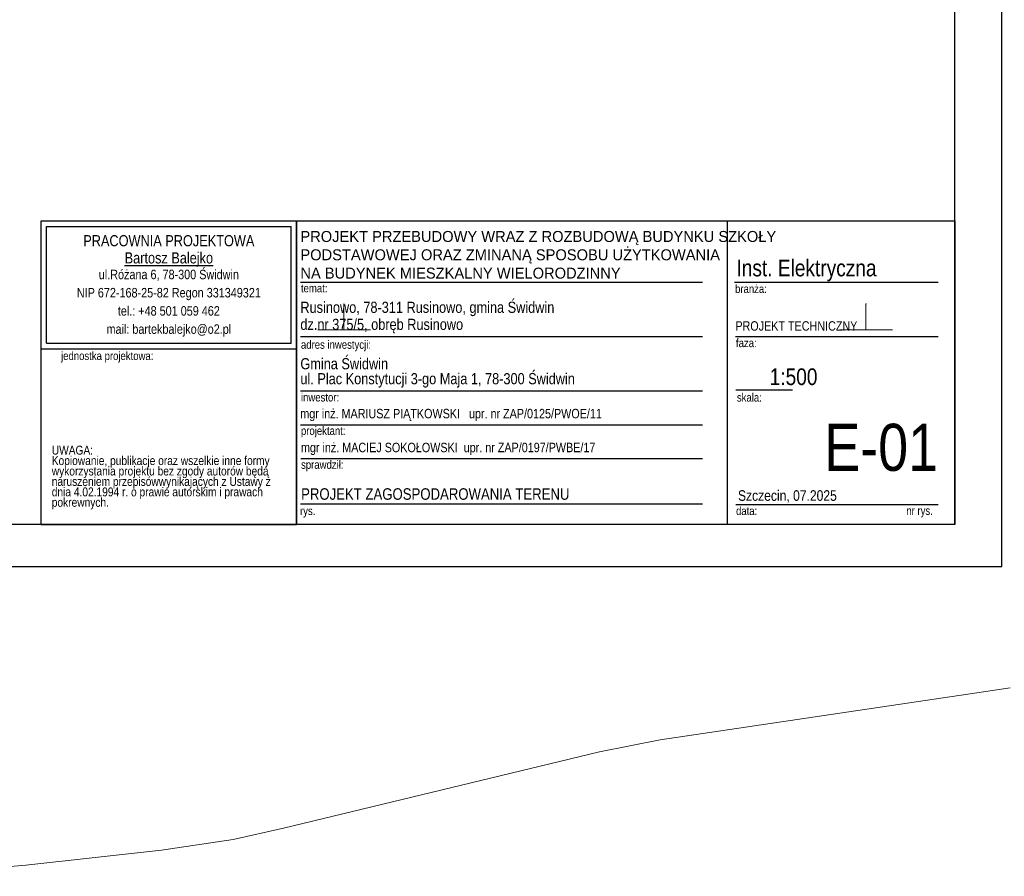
# Model space of a CAD drawing. Extents: x -198213 to 5540361, y 56395 to 5961443.
# Tile 4 of 76: x 5539619 to 5539713, y 5961198 to 5961280. Entities that reach past the tile are written whole.
import ezdxf

# ---------------------------------------------------------------- set-up
doc = ezdxf.new("R2010")
doc.units = 0
doc.header["$MEASUREMENT"] = 0
for name, color, linetype, lineweight in [('$ IE_OPISY', 7, 'Continuous', 25), ('0_Nr_Pióra__7', 8, 'Continuous', 13), ('kraweznik_Nr_Pióra__7', 8, 'Continuous', 13), ('Wstawianie_ramki_sekcyjnej_z_opisem_Nr_Pióra__7', 8, 'Continuous', 13)]:
    doc.layers.add(name, color=color, linetype=linetype, lineweight=lineweight)
doc.layers.add('$ IE_Tabele', color=7, linetype='Continuous')
doc.styles.add('GENERATED_STYLE_10', font='ARIALN.TTF')
doc.styles.add('GENERATED_STYLE_11', font='ARIALN.TTF')
doc.styles.add('GENERATED_STYLE_6', font='txt')
doc.styles.add('GENERATED_STYLE_9', font='ARIALN.TTF')

# ---------------------------------------------------------------- blocks, each defined once
blk = doc.blocks.new('Tabela - A2 (420x594)')
at = {"layer": '$ IE_Tabele', "color": 7, "lineweight": 30}
for p, q in [((5458231.633, 5929467.866), (5458231.633, 5929677.866)), ((5458227.133, 5929471.866), (5458227.133, 5929673.866))]:
    blk.add_line(p, q, dxfattribs=at)
at = {"layer": '$ IE_Tabele', "lineweight": 30}
for p, q in [((5458227.133, 5929471.866), (5457942.633, 5929471.866)), ((5457934.633, 5929467.866), (5458231.633, 5929467.866))]:
    blk.add_line(p, q, dxfattribs=at)

msp = doc.modelspace()

# ---------------------------------------------------------------- linework, layer by layer
at = {"layer": '$ IE_Tabele', "color": 0, "linetype": 'Continuous'}
for p, q in [((5539621.016, 5961260.423), (5539645.484, 5961260.423)), ((5539621.016, 5961231.367), (5539621.016, 5961260.423)), ((5539621.016, 5961260.423), (5539708.516, 5961260.423)), ((5539621.548, 5961248.721), (5539621.548, 5961259.891)), ((5539621.548, 5961259.891), (5539644.953, 5961259.891)), ((5539644.953, 5961248.721), (5539644.953, 5961259.891)), ((5539645.484, 5961260.423), (5539645.484, 5961231.367)), ((5539645.484, 5961248.189), (5539645.484, 5961260.423)), ((5539686.708, 5961260.423), (5539686.708, 5961231.367)), ((5539708.516, 5961260.423), (5539708.516, 5961231.367)), ((5539645.484, 5961231.367), (5539645.484, 5961258.423)), ((5539645.846, 5961254.573), (5539684.345, 5961254.573)), ((5539687.404, 5961254.573), (5539706.901, 5961254.573)), ((5539645.846, 5961249.373), (5539684.345, 5961249.373)), ((5539687.492, 5961249.373), (5539706.901, 5961249.373)), ((5539621.548, 5961248.721), (5539644.953, 5961248.721)), ((5539621.016, 5961248.189), (5539645.484, 5961248.189)), ((5539645.846, 5961244.173), (5539684.345, 5961244.173)), ((5539687.551, 5961244.26), (5539692.949, 5961244.26)), ((5539645.846, 5961240.93), (5539684.345, 5961240.93)), ((5539645.899, 5961237.687), (5539684.345, 5961237.687)), ((5539645.846, 5961233.367), (5539684.345, 5961233.367)), ((5539687.551, 5961233.279), (5539698.96, 5961233.279)), ((5539698.96, 5961233.279), (5539706.901, 5961233.279)), ((5539621.016, 5961231.367), (5539645.484, 5961231.367)), ((5539708.516, 5961231.367), (5539645.484, 5961231.367))]:
    msp.add_line(p, q, dxfattribs=at)
at = {"layer": '0_Nr_Pióra__7', "linetype": 'Continuous'}
for p, q in [((5539650, 5961252.5), (5539650.05, 5961252.5)), ((5539700, 5961252.5), (5539700.05, 5961252.5)), ((5539647.5, 5961250), (5539647.55, 5961250)), ((5539650, 5961250), (5539650.05, 5961250)), ((5539652.5, 5961250), (5539652.55, 5961250)), ((5539697.5, 5961250), (5539697.55, 5961250)), ((5539700, 5961250), (5539700.05, 5961250)), ((5539702.5, 5961250), (5539702.55, 5961250))]:
    msp.add_line(p, q, dxfattribs=at)
at = {"layer": 'kraweznik_Nr_Pióra__7', "linetype": 'Continuous', "flags": 128}
msp.add_lwpolyline([(5539713.79, 5961215.75), (5539710.61, 5961215.28), (5539680.29, 5961210.78), (5539674.49, 5961209.63), (5539644.24, 5961202.32), (5539639.4, 5961201.24), (5539632.54, 5961200.21), (5539619.57, 5961198.76), (5539607.4, 5961197.71)], dxfattribs=at)
at = {"layer": 'Wstawianie_ramki_sekcyjnej_z_opisem_Nr_Pióra__7', "linetype": 'Continuous', "flags": 128}
for points in [[(5539650, 5961250), (5539650, 5961252.5)], [(5539650, 5961250), (5539650, 5961252.5)], [(5539700, 5961250), (5539700, 5961252.5)], [(5539700, 5961250), (5539700, 5961252.5)], [(5539647.5, 5961250), (5539652.5, 5961250)], [(5539647.5, 5961250), (5539652.5, 5961250)], [(5539697.5, 5961250), (5539702.5, 5961250)], [(5539697.5, 5961250), (5539702.5, 5961250)]]:
    msp.add_lwpolyline(points, dxfattribs=at)

# ---------------------------------------------------------------- block references
at = {"layer": '$ IE_OPISY'}
msp.add_blockref('Tabela - A2 (420x594)', (81481.383, 31759.501), dxfattribs=at)

# ---------------------------------------------------------------- texts
at = {"layer": '$ IE_Tabele', "color": 0, "linetype": 'Continuous'}
for s, insert, char_height, attachment_point, line_spacing_factor, style in [('{\\pt22543.3;PROJEKT PRZEBUDOWY WRAZ Z ROZBUDOWĄ BUDYNKU SZKOŁY \\P\\pt22543.3;PODSTAWOWEJ ORAZ ZMINANĄ SPOSOBU UŻYTKOWANIA \\P\\pt22543.3;NA BUDYNEK MIESZKALNY WIELORODZINNY}', (5539645.846, 5961254.894), 1.05, 7, 1.001884, 'GENERATED_STYLE_6'), ('{PRACOWNIA PROJEKTOWA\\P\\LBartosz Balejko}', (5539633.25, 5961259.067), 1.06383, 2, 0.926719, 'GENERATED_STYLE_10'), ('{Rusinowo, 78-311 Rusinowo, gmina Świdwin \\Pdz.nr 375/5, obręb Rusinowo}', (5539645.846, 5961249.678), 1.06383, 7, 0.918867, 'GENERATED_STYLE_9'), ('PROJEKT TECHNICZNY', (5539687.492, 5961250.828), 0.9, 1, 0.923713, 'GENERATED_STYLE_9'), ('{Gmina Świdwin\\Pul. Plac Konstytucji 3-go Maja 1, 78-300 Świdwin}', (5539645.846, 5961244.478), 1.06383, 7, 0.807442, 'GENERATED_STYLE_9')]:
    msp.add_mtext(s, dxfattribs=dict(at, insert=insert, char_height=char_height, attachment_point=attachment_point, line_spacing_factor=line_spacing_factor, style=style))
for s, insert, char_height, attachment_point, style in [('Inst. Elektryczna', (5539687.598, 5961256.721), 1.5958, 1, 'GENERATED_STYLE_9'), ('{temat:}', (5539645.899, 5961254.391), 0.7979, 1, 'GENERATED_STYLE_9'), ('{branża:}', (5539687.463, 5961254.329), 0.7979, 1, 'GENERATED_STYLE_9'), ('{faza:}', (5539687.551, 5961249.148), 0.7979, 1, 'GENERATED_STYLE_9'), ('{adres inwestycji:}', (5539645.899, 5961248.992), 0.7979, 1, 'GENERATED_STYLE_9'), ('{jednostka projektowa:}', (5539622.931, 5961247.916), 0.7979, 1, 'GENERATED_STYLE_9'), ('\\pxi-5,l7t7;1:500', (5539687.587, 5961246.316), 1.5958, 1, 'GENERATED_STYLE_9'), ('{inwestor:}', (5539645.899, 5961243.948), 0.7979, 1, 'GENERATED_STYLE_9'), ('{skala:}', (5539687.639, 5961243.938), 0.7979, 1, 'GENERATED_STYLE_9'), ('mgr inż. MARIUSZ PIĄTKOWSKI   upr. nr ZAP/0125/PWOE/11', (5539645.834, 5961242.44), 0.9, 1, 'GENERATED_STYLE_9'), ('{projektant:}', (5539645.899, 5961240.748), 0.7979, 1, 'GENERATED_STYLE_9'), ('E-01', (5539706.901, 5961241.012), 4.5, 3, 'GENERATED_STYLE_9'), ('mgr inż. MACIEJ SOKOŁOWSKI  upr. nr ZAP/0197/PWBE/17', (5539645.899, 5961239.197), 0.9, 1, 'GENERATED_STYLE_9'), ('{sprawdził:}', (5539645.91, 5961237.505), 0.7979, 1, 'GENERATED_STYLE_9'), ('PROJEKT ZAGOSPODAROWANIA TERENU', (5539645.914, 5961234.844), 1.1, 1, 'GENERATED_STYLE_11'), ('Szczecin, 07.2025', (5539687.744, 5961234.654), 1.01064, 1, 'GENERATED_STYLE_9'), ('{rys.}', (5539645.809, 5961233.081), 0.7979, 1, 'GENERATED_STYLE_9'), ('{data:}', (5539687.558, 5961233.081), 0.7979, 1, 'GENERATED_STYLE_9'), ('{nr rys.}', (5539703.861, 5961233.097), 0.7979, 1, 'GENERATED_STYLE_9')]:
    msp.add_mtext(s, dxfattribs=dict(at, insert=insert, char_height=char_height, attachment_point=attachment_point, style=style))
at = {"layer": '$ IE_Tabele', "color": 0, "linetype": 'Continuous', "style": 'GENERATED_STYLE_9'}
for s, insert, char_height, width, attachment_point, line_spacing_factor in [('{ul.Różana 6, 78-300 Świdwin\\PNIP 672-168-25-82 Regon 331349321\\Ptel.: +48 501 059 462\\Pmail: bartekbalejko@o2.pl}', (5539633.25, 5961255.757), 0.90426, 23.40426, 2, 1.156383), ('{UWAGA:\\PKopiowanie, publikacje oraz wszelkie inne formy wykorzystania projektu bez zgody autorów będą naruszeniem przepisówwynikających z Ustawy z dnia 4.02.1994 r. o prawie autorskim i prawach pokrewnych.}', (5539622.042, 5961238.916), 0.851064, 22.41704, 1, 0.703415)]:
    msp.add_mtext(s, dxfattribs=dict(at, insert=insert, char_height=char_height, width=width, attachment_point=attachment_point, line_spacing_factor=line_spacing_factor))

doc.saveas('drawing.dxf')
